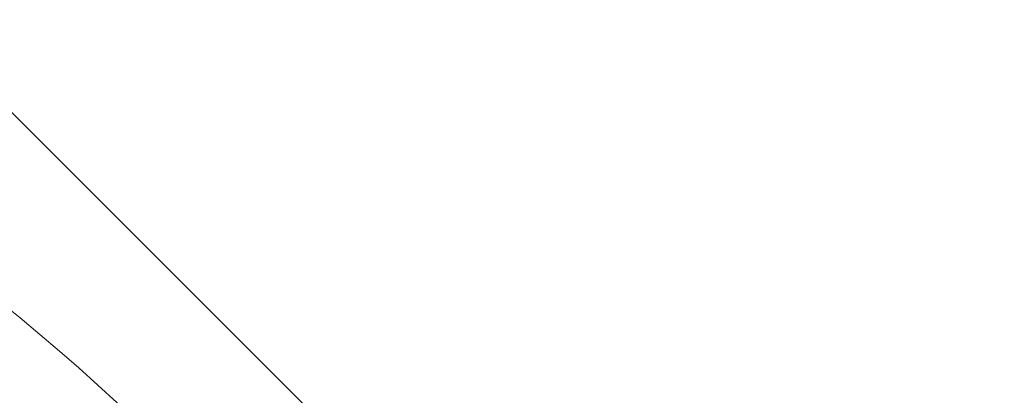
# Model space of a CAD drawing. Header units: metres. Extents: x 179483 to 180084, y 582739 to 582904.
# Tile 177 of 205: x 179891.286 to 179891.855, y 582801.709 to 582801.926. Entities that reach past the tile are written whole.
import ezdxf

# ---------------------------------------------------------------- set-up
doc = ezdxf.new("R2010")
doc.units = ezdxf.units.M
doc.layers.get('0').update_dxf_attribs({"linetype": 'CONTINUOUS', "lineweight": 9})
doc.layers.add('TA - VERDACHT_OBJECT', color=1, linetype='CONTINUOUS', lineweight=18)
doc.layers.add('TA - VRIJGEGEVEN TOT 4M-MV', color=3, linetype='CONTINUOUS', lineweight=18)
doc.styles.get("Standard").update_dxf_attribs({"font": 'arial.ttf'})

# ---------------------------------------------------------------- blocks, each defined once
blk = doc.blocks.new('Object')
at = {"lineweight": 20}
blk.add_circle((0, 0), 1.2358, dxfattribs=at)
at = {"color": 7}
blk.add_attdef('1', (-2.4803, 0.77411), '', height=1.2, dxfattribs=at)

msp = doc.modelspace()

# ---------------------------------------------------------------- hatches: boundary and pattern name
at = {"layer": 'TA - VRIJGEGEVEN TOT 4M-MV'}
h = msp.add_hatch(dxfattribs=at)
h.set_pattern_fill('ANSI31', color=256, scale=0.3, angle=90, style=0)
h.paths.add_polyline_path([(179897.77626, 582794.18997), (179897.2549, 582795.27132), (179897.21687, 582797.09681), (179898.58598, 582798.08561), (179900.86784, 582798.77017), (179902.16089, 582800.93794), (179889.04021, 582802.34508), (179887.40733, 582802.5561), (179886.08504, 582794.84905), (179890.61204, 582794.03337), (179896.03629, 582794.31886)])

# ---------------------------------------------------------------- block references
at = {"layer": 'TA - VERDACHT_OBJECT', "linetype": 'ByBlock'}
msp.add_blockref('Object', (179890.5, 582800.8), dxfattribs=at)

doc.saveas('drawing.dxf')
